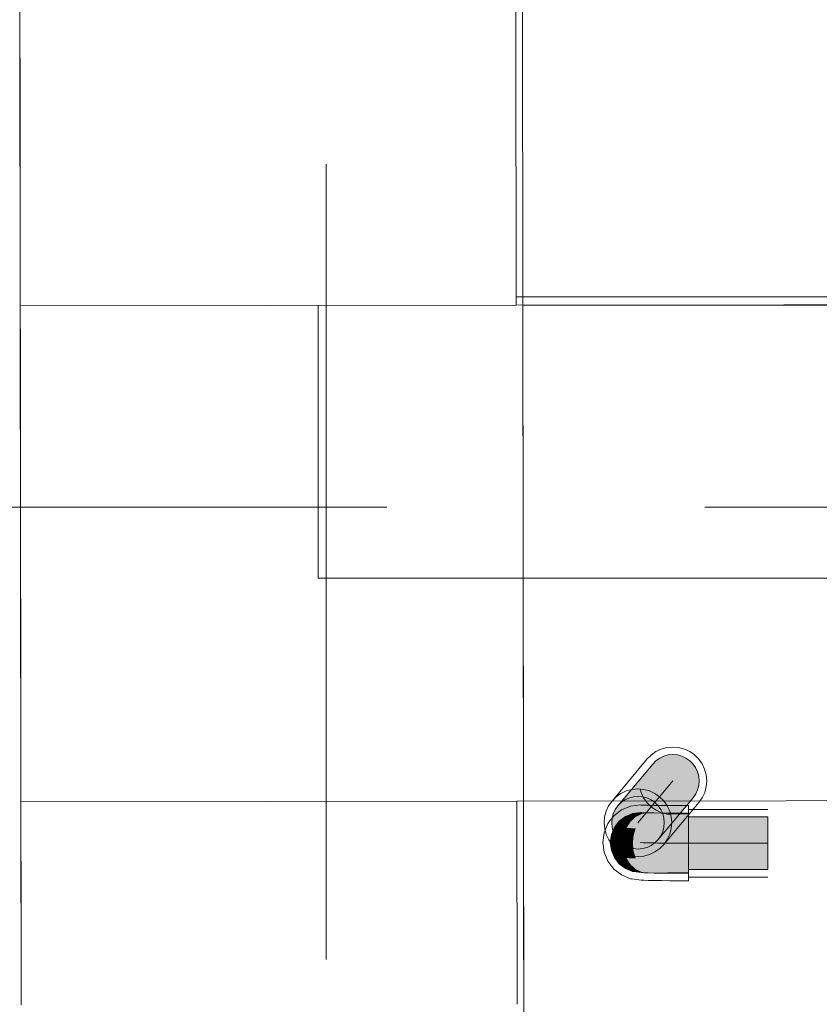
# Model space of a CAD drawing. Header units: millimetres. Extents: x -70269 to 35056, y -51814 to 48966.
# Tile 207 of 220: x -32244 to -31712, y 32450 to 33105. Entities that reach past the tile are written whole.
import ezdxf

# ---------------------------------------------------------------- set-up
doc = ezdxf.new("R2010")
doc.units = ezdxf.units.MM
doc.set_wipeout_variables(frame=1)
for name, pattern in [('Przerywana', [48, 24, -24]), ('Przerywana podwójnie', [109.361107, 52.916665, -21.166666, 14.111111, -21.166666]), ('Wipeout_Contour', [1000, 0, -1000])]:
    doc.linetypes.add(name, pattern=pattern)
for name, color, linetype, lineweight, true_color in [('103-Z Zakres opracowania_Nr_pióra__95', 7, 'Continuous', 140, 0x7c7c7c), ('153-Z Wodociągi_Nr_pióra__108', 7, 'Continuous', 20, 0x42bda7), ('153-Z Wodociągi_Nr_pióra__95', 7, 'Continuous', 20, 0x7c7c7c), ('410-K Osie główne_Nr_pióra__95', 7, 'Continuous', 20, 0x7c7c7c), ('420-K Ściany_Nr_pióra__95', 7, 'Continuous', 20, 0x7c7c7c), ('460 - Stropy_Nr_pióra__95', 7, 'Continuous', 13, 0x7c7c7c), ('Nowe_460 - Stropy_Nr_pióra__95', 7, 'Continuous', 13, 0x7c7c7c)]:
    doc.layers.add(name, color=color, linetype=linetype, lineweight=lineweight, true_color=true_color)
doc.layers.add('201-A Ppoż_Nr_pióra__31', color=1, linetype='Continuous', lineweight=30)
doc.layers.add('XREF', color=8, linetype='Continuous', lineweight=9)
doc.layers.add('420-K Ściany', color=7, linetype='Continuous')
doc.linetypes.add('PPOZ REI 60', pattern='A,0,[1,A.01 RZUT PARTERU1.Shx,S=1.984127,R=0,X=0,Y=0],-400,0', length=400)

# ---------------------------------------------------------------- blocks, each defined once
blk = doc.blocks.new('parter 2025.10.15')
at = {"layer": '153-Z Wodociągi_Nr_pióra__108', "linetype": 'Continuous', "lineweight": 5}
for points in [[(661.453, 2713.941), (661.668, 2714.158), (663.991, 2716.942), (663.776, 2716.725)], [(661.453, 2713.941), (661.668, 2714.158), (663.991, 2716.942), (663.776, 2716.725)], [(661.668, 2714.158), (661.917, 2714.333), (664.24, 2717.117), (663.991, 2716.942)], [(661.668, 2714.158), (661.917, 2714.333), (664.24, 2717.117), (663.991, 2716.942)], [(661.917, 2714.333), (662.193, 2714.463), (664.516, 2717.247), (664.24, 2717.117)], [(661.917, 2714.333), (662.193, 2714.463), (664.516, 2717.247), (664.24, 2717.117)], [(662.193, 2714.463), (662.488, 2714.543), (664.81, 2717.327), (664.516, 2717.247)], [(662.193, 2714.463), (662.488, 2714.543), (664.81, 2717.327), (664.516, 2717.247)], [(662.488, 2714.543), (662.792, 2714.57), (665.114, 2717.354), (664.81, 2717.327)], [(662.488, 2714.543), (662.792, 2714.57), (665.114, 2717.354), (664.81, 2717.327)], [(662.792, 2714.57), (663.096, 2714.544), (665.418, 2717.328), (665.114, 2717.354)], [(662.792, 2714.57), (663.096, 2714.544), (665.418, 2717.328), (665.114, 2717.354)], [(663.096, 2714.544), (663.39, 2714.466), (665.713, 2717.25), (665.418, 2717.328)], [(663.096, 2714.544), (663.39, 2714.466), (665.713, 2717.25), (665.418, 2717.328)], [(663.39, 2714.466), (663.667, 2714.338), (665.99, 2717.122), (665.713, 2717.25)], [(663.39, 2714.466), (663.667, 2714.338), (665.99, 2717.122), (665.713, 2717.25)], [(663.667, 2714.338), (663.918, 2714.164), (666.24, 2716.948), (665.99, 2717.122)], [(663.667, 2714.338), (663.918, 2714.164), (666.24, 2716.948), (665.99, 2717.122)], [(663.918, 2714.164), (664.134, 2713.949), (666.456, 2716.733), (666.24, 2716.948)], [(663.918, 2714.164), (664.134, 2713.949), (666.456, 2716.733), (666.24, 2716.948)], [(664.134, 2713.949), (664.31, 2713.699), (666.632, 2716.483), (666.456, 2716.733)], [(664.134, 2713.949), (664.31, 2713.699), (666.632, 2716.483), (666.456, 2716.733)], [(664.31, 2713.699), (664.439, 2713.423), (666.762, 2716.207), (666.632, 2716.483)], [(664.31, 2713.699), (664.439, 2713.423), (666.762, 2716.207), (666.632, 2716.483)], [(664.439, 2713.423), (664.519, 2713.129), (666.842, 2715.913), (666.762, 2716.207)], [(664.439, 2713.423), (664.519, 2713.129), (666.842, 2715.913), (666.762, 2716.207)], [(664.519, 2713.129), (664.547, 2712.825), (666.869, 2715.609), (666.842, 2715.913)], [(664.519, 2713.129), (664.547, 2712.825), (666.869, 2715.609), (666.842, 2715.913)], [(664.547, 2712.825), (664.521, 2712.521), (666.843, 2715.305), (666.869, 2715.609)], [(664.547, 2712.825), (664.521, 2712.521), (666.843, 2715.305), (666.869, 2715.609)], [(664.443, 2712.226), (664.315, 2711.95), (666.637, 2714.733), (666.765, 2715.01)], [(664.443, 2712.226), (664.315, 2711.95), (666.637, 2714.733), (666.765, 2715.01)], [(664.521, 2712.521), (664.443, 2712.226), (666.765, 2715.01), (666.843, 2715.305)], [(664.521, 2712.521), (664.443, 2712.226), (666.765, 2715.01), (666.843, 2715.305)], [(662.488, 2714.543), (661.047, 2712.816), (661.074, 2712.512), (662.792, 2714.57)], [(662.488, 2714.543), (661.047, 2712.816), (661.074, 2712.512), (662.792, 2714.57)], [(661.047, 2712.816), (662.488, 2714.543), (662.193, 2714.463), (661.073, 2713.119)], [(661.047, 2712.816), (662.488, 2714.543), (662.193, 2714.463), (661.073, 2713.119)], [(661.073, 2713.119), (662.193, 2714.463), (661.917, 2714.333), (661.151, 2713.414)], [(661.073, 2713.119), (662.193, 2714.463), (661.917, 2714.333), (661.151, 2713.414)], [(662.792, 2714.57), (661.074, 2712.512), (661.154, 2712.217), (663.096, 2714.544)], [(662.792, 2714.57), (661.074, 2712.512), (661.154, 2712.217), (663.096, 2714.544)], [(661.151, 2713.414), (661.917, 2714.333), (661.668, 2714.158), (661.279, 2713.691)], [(661.151, 2713.414), (661.917, 2714.333), (661.668, 2714.158), (661.279, 2713.691)], [(663.096, 2714.544), (661.154, 2712.217), (661.284, 2711.941), (663.39, 2714.466)], [(663.096, 2714.544), (661.154, 2712.217), (661.284, 2711.941), (663.39, 2714.466)], [(663.39, 2714.466), (661.284, 2711.941), (661.46, 2711.692), (663.667, 2714.338)], [(663.39, 2714.466), (661.284, 2711.941), (661.46, 2711.692), (663.667, 2714.338)], [(663.667, 2714.338), (661.46, 2711.692), (661.676, 2711.477), (663.918, 2714.164)], [(663.667, 2714.338), (661.46, 2711.692), (661.676, 2711.477), (663.918, 2714.164)], [(664.315, 2711.95), (664.141, 2711.699), (666.463, 2714.483), (666.637, 2714.733)], [(664.315, 2711.95), (664.141, 2711.699), (666.463, 2714.483), (666.637, 2714.733)], [(661.279, 2713.691), (661.668, 2714.158), (661.453, 2713.941)], [(661.279, 2713.691), (661.668, 2714.158), (661.453, 2713.941)], [(663.918, 2714.164), (661.676, 2711.477), (661.926, 2711.303), (664.134, 2713.949)], [(663.918, 2714.164), (661.676, 2711.477), (661.926, 2711.303), (664.134, 2713.949)], [(664.134, 2713.949), (661.926, 2711.303), (662.203, 2711.174), (664.31, 2713.699)], [(664.134, 2713.949), (661.926, 2711.303), (662.203, 2711.174), (664.31, 2713.699)], [(664.31, 2713.699), (662.203, 2711.174), (662.498, 2711.096), (664.439, 2713.423)], [(664.31, 2713.699), (662.203, 2711.174), (662.498, 2711.096), (664.439, 2713.423)], [(661.543, 2712.923), (661.225, 2712.509), (661.308, 2712.493), (661.621, 2712.908)], [(661.543, 2712.923), (661.225, 2712.509), (661.308, 2712.493), (661.621, 2712.908)], [(661.621, 2712.908), (661.308, 2712.493), (661.581, 2712.478), (661.876, 2712.894)], [(661.621, 2712.908), (661.308, 2712.493), (661.581, 2712.478), (661.876, 2712.894)], [(661.957, 2713.241), (661.543, 2712.923), (661.621, 2712.908), (662.028, 2713.227)], [(661.957, 2713.241), (661.543, 2712.923), (661.621, 2712.908), (662.028, 2713.227)], [(662.033, 2712.464), (662.299, 2712.881), (661.876, 2712.894), (661.581, 2712.478)], [(662.033, 2712.464), (662.299, 2712.881), (661.876, 2712.894), (661.581, 2712.478)], [(661.621, 2712.908), (661.876, 2712.894), (662.26, 2713.215), (662.028, 2713.227)], [(661.621, 2712.908), (661.876, 2712.894), (662.26, 2713.215), (662.028, 2713.227)], [(662.26, 2713.215), (661.876, 2712.894), (662.299, 2712.881), (662.645, 2713.203)], [(662.26, 2713.215), (661.876, 2712.894), (662.299, 2712.881), (662.645, 2713.203)], [(661.957, 2713.241), (662.028, 2713.227), (662.502, 2713.429), (662.439, 2713.44)], [(661.957, 2713.241), (662.028, 2713.227), (662.502, 2713.429), (662.439, 2713.44)], [(662.502, 2713.429), (662.028, 2713.227), (662.26, 2713.215), (662.708, 2713.417)], [(662.502, 2713.429), (662.028, 2713.227), (662.26, 2713.215), (662.708, 2713.417)], [(662.033, 2712.464), (662.646, 2712.452), (662.872, 2712.87), (662.299, 2712.881)], [(662.033, 2712.464), (662.646, 2712.452), (662.872, 2712.87), (662.299, 2712.881)], [(662.26, 2713.215), (662.645, 2713.203), (663.048, 2713.407), (662.708, 2713.417)], [(662.26, 2713.215), (662.645, 2713.203), (663.048, 2713.407), (662.708, 2713.417)], [(662.299, 2712.881), (662.872, 2712.87), (663.167, 2713.193), (662.645, 2713.203)], [(662.299, 2712.881), (662.872, 2712.87), (663.167, 2713.193), (662.645, 2713.203)], [(662.502, 2713.429), (663.011, 2713.498), (662.957, 2713.508), (662.439, 2713.44)], [(662.502, 2713.429), (663.011, 2713.498), (662.957, 2713.508), (662.439, 2713.44)], [(664.439, 2713.423), (662.498, 2711.096), (662.802, 2711.071), (664.519, 2713.129)], [(664.439, 2713.423), (662.498, 2711.096), (662.802, 2711.071), (664.519, 2713.129)], [(663.011, 2713.498), (662.502, 2713.429), (662.708, 2713.417), (663.188, 2713.488)], [(663.011, 2713.498), (662.502, 2713.429), (662.708, 2713.417), (663.188, 2713.488)], [(663.167, 2713.193), (663.51, 2713.398), (663.048, 2713.407), (662.645, 2713.203)], [(663.167, 2713.193), (663.51, 2713.398), (663.048, 2713.407), (662.645, 2713.203)], [(662.646, 2712.452), (663.396, 2712.442), (663.574, 2712.861), (662.872, 2712.87)], [(662.646, 2712.452), (663.396, 2712.442), (663.574, 2712.861), (662.872, 2712.87)], [(662.708, 2713.417), (663.048, 2713.407), (663.481, 2713.48), (663.188, 2713.488)], [(662.708, 2713.417), (663.048, 2713.407), (663.481, 2713.48), (663.188, 2713.488)], [(664.519, 2713.129), (662.802, 2711.071), (663.106, 2711.098), (664.547, 2712.825)], [(664.519, 2713.129), (662.802, 2711.071), (663.106, 2711.098), (664.547, 2712.825)], [(662.872, 2712.87), (663.574, 2712.861), (663.806, 2713.184), (663.167, 2713.193)], [(662.872, 2712.87), (663.574, 2712.861), (663.806, 2713.184), (663.167, 2713.193)], [(662.957, 2713.508), (663.011, 2713.498), (663.049, 2713.496)], [(662.957, 2713.508), (663.011, 2713.498), (663.049, 2713.496)], [(663.048, 2713.407), (663.51, 2713.398), (663.879, 2713.472), (663.481, 2713.48)], [(663.048, 2713.407), (663.51, 2713.398), (663.879, 2713.472), (663.481, 2713.48)], [(663.51, 2713.398), (663.167, 2713.193), (663.806, 2713.184), (664.076, 2713.39)], [(663.51, 2713.398), (663.167, 2713.193), (663.806, 2713.184), (664.076, 2713.39)], [(663.51, 2713.398), (664.076, 2713.39), (664.365, 2713.465), (663.879, 2713.472)], [(663.51, 2713.398), (664.076, 2713.39), (664.365, 2713.465), (663.879, 2713.472)], [(663.574, 2712.861), (664.377, 2712.854), (664.536, 2713.178), (663.806, 2713.184)], [(663.574, 2712.861), (664.377, 2712.854), (664.536, 2713.178), (663.806, 2713.184)], [(664.076, 2713.39), (663.806, 2713.184), (664.536, 2713.178), (664.722, 2713.385)], [(664.076, 2713.39), (663.806, 2713.184), (664.536, 2713.178), (664.722, 2713.385)], [(664.076, 2713.39), (664.722, 2713.385), (664.922, 2713.46), (664.365, 2713.465)], [(664.076, 2713.39), (664.722, 2713.385), (664.922, 2713.46), (664.365, 2713.465)], [(664.377, 2712.854), (665.249, 2712.85), (665.33, 2713.174), (664.536, 2713.178)], [(664.377, 2712.854), (665.249, 2712.85), (665.33, 2713.174), (664.536, 2713.178)], [(664.722, 2713.385), (664.536, 2713.178), (665.33, 2713.174), (665.425, 2713.381)], [(664.722, 2713.385), (664.536, 2713.178), (665.33, 2713.174), (665.425, 2713.381)], [(664.922, 2713.46), (664.722, 2713.385), (665.425, 2713.381), (665.527, 2713.457)], [(664.922, 2713.46), (664.722, 2713.385), (665.425, 2713.381), (665.527, 2713.457)], [(665.249, 2712.85), (666.157, 2712.848), (666.157, 2713.173), (665.33, 2713.174)], [(665.249, 2712.85), (666.157, 2712.848), (666.157, 2713.173), (665.33, 2713.174)], [(666.157, 2713.173), (666.157, 2713.38), (665.425, 2713.381), (665.33, 2713.174)], [(666.157, 2713.173), (666.157, 2713.38), (665.425, 2713.381), (665.33, 2713.174)], [(665.527, 2713.457), (665.425, 2713.381), (666.157, 2713.38), (666.157, 2713.456)], [(665.527, 2713.457), (665.425, 2713.381), (666.157, 2713.38), (666.157, 2713.456)], [(671.438, 2709.707), (671.438, 2713.207), (666.157, 2713.207), (666.157, 2709.707)], [(671.438, 2709.707), (671.438, 2713.207), (666.157, 2713.207), (666.157, 2709.707)], [(661.025, 2712.027), (661.112, 2712.01), (661.308, 2712.493), (661.225, 2712.509)], [(661.025, 2712.027), (661.112, 2712.01), (661.308, 2712.493), (661.225, 2712.509)], [(661.308, 2712.493), (661.112, 2712.01), (661.396, 2711.995), (661.581, 2712.478)], [(661.308, 2712.493), (661.112, 2712.01), (661.396, 2711.995), (661.581, 2712.478)], [(661.866, 2711.98), (662.033, 2712.464), (661.581, 2712.478), (661.396, 2711.995)], [(661.866, 2711.98), (662.033, 2712.464), (661.581, 2712.478), (661.396, 2711.995)], [(662.033, 2712.464), (661.866, 2711.98), (662.504, 2711.968), (662.646, 2712.452)], [(662.033, 2712.464), (661.866, 2711.98), (662.504, 2711.968), (662.646, 2712.452)], [(663.284, 2711.957), (663.396, 2712.442), (662.646, 2712.452), (662.504, 2711.968)], [(663.284, 2711.957), (663.396, 2712.442), (662.646, 2712.452), (662.504, 2711.968)], [(664.547, 2712.825), (663.106, 2711.098), (663.4, 2711.178), (664.521, 2712.521)], [(664.547, 2712.825), (663.106, 2711.098), (663.4, 2711.178), (664.521, 2712.521)], [(663.396, 2712.442), (663.284, 2711.957), (664.177, 2711.95), (664.254, 2712.435)], [(663.396, 2712.442), (663.284, 2711.957), (664.177, 2711.95), (664.254, 2712.435)], [(663.574, 2712.861), (663.396, 2712.442), (664.254, 2712.435), (664.377, 2712.854)], [(663.574, 2712.861), (663.396, 2712.442), (664.254, 2712.435), (664.377, 2712.854)], [(664.521, 2712.521), (663.4, 2711.178), (663.676, 2711.307), (664.443, 2712.226)], [(664.521, 2712.521), (663.4, 2711.178), (663.676, 2711.307), (664.443, 2712.226)], [(664.443, 2712.226), (663.676, 2711.307), (663.925, 2711.483), (664.315, 2711.95)], [(664.443, 2712.226), (663.676, 2711.307), (663.925, 2711.483), (664.315, 2711.95)], [(664.177, 2711.95), (665.147, 2711.945), (665.186, 2712.43), (664.254, 2712.435)], [(664.177, 2711.95), (665.147, 2711.945), (665.186, 2712.43), (664.254, 2712.435)], [(664.377, 2712.854), (664.254, 2712.435), (665.186, 2712.43), (665.249, 2712.85)], [(664.377, 2712.854), (664.254, 2712.435), (665.186, 2712.43), (665.249, 2712.85)], [(665.186, 2712.43), (665.147, 2711.945), (666.157, 2711.943), (666.157, 2712.429)], [(665.186, 2712.43), (665.147, 2711.945), (666.157, 2711.943), (666.157, 2712.429)], [(665.186, 2712.43), (666.157, 2712.429), (666.157, 2712.848), (665.249, 2712.85)], [(665.186, 2712.43), (666.157, 2712.429), (666.157, 2712.848), (665.249, 2712.85)], [(661.025, 2712.027), (660.957, 2711.509), (661.045, 2711.493), (661.112, 2712.01)], [(661.025, 2712.027), (660.957, 2711.509), (661.045, 2711.493), (661.112, 2712.01)], [(661.045, 2711.493), (661.333, 2711.477), (661.396, 2711.995), (661.112, 2712.01)], [(661.045, 2711.493), (661.333, 2711.477), (661.396, 2711.995), (661.112, 2712.01)], [(661.809, 2711.462), (661.866, 2711.98), (661.396, 2711.995), (661.333, 2711.477)], [(661.809, 2711.462), (661.866, 2711.98), (661.396, 2711.995), (661.333, 2711.477)], [(661.809, 2711.462), (662.455, 2711.449), (662.504, 2711.968), (661.866, 2711.98)], [(661.809, 2711.462), (662.455, 2711.449), (662.504, 2711.968), (661.866, 2711.98)], [(663.246, 2711.439), (663.284, 2711.957), (662.504, 2711.968), (662.455, 2711.449)], [(663.246, 2711.439), (663.284, 2711.957), (662.504, 2711.968), (662.455, 2711.449)], [(663.246, 2711.439), (664.151, 2711.431), (664.177, 2711.95), (663.284, 2711.957)], [(663.246, 2711.439), (664.151, 2711.431), (664.177, 2711.95), (663.284, 2711.957)], [(664.315, 2711.95), (663.925, 2711.483), (664.141, 2711.699)], [(664.315, 2711.95), (663.925, 2711.483), (664.141, 2711.699)], [(664.177, 2711.95), (664.151, 2711.431), (665.134, 2711.426), (665.147, 2711.945)], [(664.177, 2711.95), (664.151, 2711.431), (665.134, 2711.426), (665.147, 2711.945)], [(665.147, 2711.945), (665.134, 2711.426), (666.157, 2711.425), (666.157, 2711.943)], [(665.147, 2711.945), (665.134, 2711.426), (666.157, 2711.425), (666.157, 2711.943)], [(660.957, 2711.509), (661.025, 2710.991), (661.112, 2710.975), (661.045, 2711.493)], [(660.957, 2711.509), (661.025, 2710.991), (661.112, 2710.975), (661.045, 2711.493)], [(661.025, 2710.991), (661.225, 2710.509), (661.308, 2710.493), (661.112, 2710.975)], [(661.025, 2710.991), (661.225, 2710.509), (661.308, 2710.493), (661.112, 2710.975)], [(661.045, 2711.493), (661.112, 2710.975), (661.396, 2710.96), (661.333, 2711.477)], [(661.045, 2711.493), (661.112, 2710.975), (661.396, 2710.96), (661.333, 2711.477)], [(661.112, 2710.975), (661.308, 2710.493), (661.581, 2710.479), (661.396, 2710.96)], [(661.112, 2710.975), (661.308, 2710.493), (661.581, 2710.479), (661.396, 2710.96)], [(661.866, 2710.945), (661.809, 2711.462), (661.333, 2711.477), (661.396, 2710.96)], [(661.866, 2710.945), (661.809, 2711.462), (661.333, 2711.477), (661.396, 2710.96)], [(662.033, 2710.465), (661.866, 2710.945), (661.396, 2710.96), (661.581, 2710.479)], [(662.033, 2710.465), (661.866, 2710.945), (661.396, 2710.96), (661.581, 2710.479)], [(662.455, 2711.449), (661.809, 2711.462), (661.866, 2710.945), (662.504, 2710.933)], [(662.455, 2711.449), (661.809, 2711.462), (661.866, 2710.945), (662.504, 2710.933)], [(662.504, 2710.933), (661.866, 2710.945), (662.033, 2710.465), (662.646, 2710.453)], [(662.504, 2710.933), (661.866, 2710.945), (662.033, 2710.465), (662.646, 2710.453)], [(663.284, 2710.922), (663.246, 2711.439), (662.455, 2711.449), (662.504, 2710.933)], [(663.284, 2710.922), (663.246, 2711.439), (662.455, 2711.449), (662.504, 2710.933)], [(663.396, 2710.443), (663.284, 2710.922), (662.504, 2710.933), (662.646, 2710.453)], [(663.396, 2710.443), (663.284, 2710.922), (662.504, 2710.933), (662.646, 2710.453)], [(664.151, 2711.431), (663.246, 2711.439), (663.284, 2710.922), (664.177, 2710.915)], [(664.151, 2711.431), (663.246, 2711.439), (663.284, 2710.922), (664.177, 2710.915)], [(664.177, 2710.915), (663.284, 2710.922), (663.396, 2710.443), (664.254, 2710.435)], [(664.177, 2710.915), (663.284, 2710.922), (663.396, 2710.443), (664.254, 2710.435)], [(664.151, 2711.431), (664.177, 2710.915), (665.147, 2710.91), (665.134, 2711.426)], [(664.151, 2711.431), (664.177, 2710.915), (665.147, 2710.91), (665.134, 2711.426)], [(665.147, 2710.91), (664.177, 2710.915), (664.254, 2710.435), (665.186, 2710.431)], [(665.147, 2710.91), (664.177, 2710.915), (664.254, 2710.435), (665.186, 2710.431)], [(665.134, 2711.426), (665.147, 2710.91), (666.157, 2710.908), (666.157, 2711.425)], [(665.134, 2711.426), (665.147, 2710.91), (666.157, 2710.908), (666.157, 2711.425)], [(666.157, 2710.908), (665.147, 2710.91), (665.186, 2710.431), (666.157, 2710.429)], [(666.157, 2710.908), (665.147, 2710.91), (665.186, 2710.431), (666.157, 2710.429)], [(661.308, 2710.493), (661.225, 2710.509), (661.543, 2710.095), (661.621, 2710.08)], [(661.308, 2710.493), (661.225, 2710.509), (661.543, 2710.095), (661.621, 2710.08)], [(661.308, 2710.493), (661.621, 2710.08), (661.876, 2710.066), (661.581, 2710.479)], [(661.308, 2710.493), (661.621, 2710.08), (661.876, 2710.066), (661.581, 2710.479)], [(662.299, 2710.053), (662.033, 2710.465), (661.581, 2710.479), (661.876, 2710.066)], [(662.299, 2710.053), (662.033, 2710.465), (661.581, 2710.479), (661.876, 2710.066)], [(662.033, 2710.465), (662.299, 2710.053), (662.872, 2710.042), (662.646, 2710.453)], [(662.033, 2710.465), (662.299, 2710.053), (662.872, 2710.042), (662.646, 2710.453)], [(662.646, 2710.453), (662.872, 2710.042), (663.574, 2710.033), (663.396, 2710.443)], [(662.646, 2710.453), (662.872, 2710.042), (663.574, 2710.033), (663.396, 2710.443)], [(663.396, 2710.443), (663.574, 2710.033), (664.377, 2710.026), (664.254, 2710.435)], [(663.396, 2710.443), (663.574, 2710.033), (664.377, 2710.026), (664.254, 2710.435)], [(664.254, 2710.435), (664.377, 2710.026), (665.249, 2710.021), (665.186, 2710.431)], [(664.254, 2710.435), (664.377, 2710.026), (665.249, 2710.021), (665.186, 2710.431)], [(666.157, 2710.429), (665.186, 2710.431), (665.249, 2710.021), (666.157, 2710.02)], [(666.157, 2710.429), (665.186, 2710.431), (665.249, 2710.021), (666.157, 2710.02)], [(661.543, 2710.095), (661.957, 2709.777), (662.028, 2709.764), (661.621, 2710.08)], [(661.543, 2710.095), (661.957, 2709.777), (662.028, 2709.764), (661.621, 2710.08)], [(661.876, 2710.066), (661.621, 2710.08), (662.028, 2709.764), (662.26, 2709.751)], [(661.876, 2710.066), (661.621, 2710.08), (662.028, 2709.764), (662.26, 2709.751)], [(661.876, 2710.066), (662.26, 2709.751), (662.645, 2709.739), (662.299, 2710.053)], [(661.876, 2710.066), (662.26, 2709.751), (662.645, 2709.739), (662.299, 2710.053)], [(661.957, 2709.777), (662.439, 2709.577), (662.502, 2709.565), (662.028, 2709.764)], [(661.957, 2709.777), (662.439, 2709.577), (662.502, 2709.565), (662.028, 2709.764)], [(662.028, 2709.764), (662.502, 2709.565), (662.708, 2709.554), (662.26, 2709.751)], [(662.028, 2709.764), (662.502, 2709.565), (662.708, 2709.554), (662.26, 2709.751)], [(662.645, 2709.739), (662.26, 2709.751), (662.708, 2709.554), (663.048, 2709.544)], [(662.645, 2709.739), (662.26, 2709.751), (662.708, 2709.554), (663.048, 2709.544)], [(662.872, 2710.042), (662.299, 2710.053), (662.645, 2709.739), (663.167, 2709.729)], [(662.872, 2710.042), (662.299, 2710.053), (662.645, 2709.739), (663.167, 2709.729)], [(663.51, 2709.534), (663.167, 2709.729), (662.645, 2709.739), (663.048, 2709.544)], [(663.51, 2709.534), (663.167, 2709.729), (662.645, 2709.739), (663.048, 2709.544)], [(663.574, 2710.033), (662.872, 2710.042), (663.167, 2709.729), (663.806, 2709.72)], [(663.574, 2710.033), (662.872, 2710.042), (663.167, 2709.729), (663.806, 2709.72)], [(663.806, 2709.72), (663.167, 2709.729), (663.51, 2709.534), (664.076, 2709.527)], [(663.806, 2709.72), (663.167, 2709.729), (663.51, 2709.534), (664.076, 2709.527)], [(664.377, 2710.026), (663.574, 2710.033), (663.806, 2709.72), (664.536, 2709.714)], [(664.377, 2710.026), (663.574, 2710.033), (663.806, 2709.72), (664.536, 2709.714)], [(663.806, 2709.72), (664.076, 2709.527), (664.722, 2709.521), (664.536, 2709.714)], [(663.806, 2709.72), (664.076, 2709.527), (664.722, 2709.521), (664.536, 2709.714)], [(665.249, 2710.021), (664.377, 2710.026), (664.536, 2709.714), (665.33, 2709.71)], [(665.249, 2710.021), (664.377, 2710.026), (664.536, 2709.714), (665.33, 2709.71)], [(665.33, 2709.71), (664.536, 2709.714), (664.722, 2709.521), (665.425, 2709.518)], [(665.33, 2709.71), (664.536, 2709.714), (664.722, 2709.521), (665.425, 2709.518)], [(666.157, 2710.02), (665.249, 2710.021), (665.33, 2709.71), (666.157, 2709.709)], [(666.157, 2710.02), (665.249, 2710.021), (665.33, 2709.71), (666.157, 2709.709)], [(666.157, 2709.517), (666.157, 2709.709), (665.33, 2709.71), (665.425, 2709.518)], [(666.157, 2709.517), (666.157, 2709.709), (665.33, 2709.71), (665.425, 2709.518)], [(662.708, 2709.554), (662.502, 2709.565), (663.011, 2709.499), (663.188, 2709.489)], [(662.708, 2709.554), (662.502, 2709.565), (663.011, 2709.499), (663.188, 2709.489)], [(663.048, 2709.544), (662.708, 2709.554), (663.188, 2709.489), (663.481, 2709.48)], [(663.048, 2709.544), (662.708, 2709.554), (663.188, 2709.489), (663.481, 2709.48)], [(663.048, 2709.544), (663.481, 2709.48), (663.879, 2709.472), (663.51, 2709.534)], [(663.048, 2709.544), (663.481, 2709.48), (663.879, 2709.472), (663.51, 2709.534)], [(664.076, 2709.527), (663.51, 2709.534), (663.879, 2709.472), (664.365, 2709.466)], [(664.076, 2709.527), (663.51, 2709.534), (663.879, 2709.472), (664.365, 2709.466)], [(664.076, 2709.527), (664.365, 2709.466), (664.922, 2709.461), (664.722, 2709.521)], [(664.076, 2709.527), (664.365, 2709.466), (664.922, 2709.461), (664.722, 2709.521)], [(665.425, 2709.518), (664.722, 2709.521), (664.922, 2709.461), (665.527, 2709.458)], [(665.425, 2709.518), (664.722, 2709.521), (664.922, 2709.461), (665.527, 2709.458)], [(666.157, 2709.517), (665.425, 2709.518), (665.527, 2709.458), (666.157, 2709.457)], [(666.157, 2709.517), (665.425, 2709.518), (665.527, 2709.458), (666.157, 2709.457)]]:
    blk.add_hatch(color=8, dxfattribs=at).paths.add_polyline_path(points)
at = {"layer": '103-Z Zakres opracowania_Nr_pióra__95', "color": 8, "linetype": 'Przerywana', "lineweight": 5}
blk.add_lwpolyline([(-45.532, 3079.651), (654.372, 3079.651), (654.372, 2747.807), (1099.745, 2747.807), (1099.745, 2276.766), (655.294, 2276.766), (655.294, -103.948), (-45.532, -103.948)], close=True, dxfattribs=at)
at = {"layer": '153-Z Wodociągi_Nr_pióra__95', "color": 8, "linetype": 'Continuous', "lineweight": 5}
for p, q in [((663.668, 2717.324), (663.989, 2717.549)), ((663.668, 2717.324), (663.989, 2717.549)), ((663.989, 2717.549), (664.344, 2717.716)), ((663.989, 2717.549), (664.344, 2717.716)), ((664.344, 2717.716), (664.722, 2717.819)), ((664.344, 2717.716), (664.722, 2717.819)), ((664.722, 2717.819), (665.113, 2717.854)), ((664.722, 2717.819), (665.113, 2717.854)), ((665.113, 2717.854), (665.503, 2717.821)), ((665.113, 2717.854), (665.503, 2717.821)), ((665.503, 2717.821), (665.883, 2717.72)), ((665.503, 2717.821), (665.883, 2717.72)), ((665.883, 2717.72), (666.239, 2717.556)), ((665.883, 2717.72), (666.239, 2717.556)), ((666.239, 2717.556), (666.56, 2717.332)), ((666.239, 2717.556), (666.56, 2717.332)), ((661.069, 2714.262), (663.392, 2717.046)), ((661.069, 2714.262), (663.392, 2717.046)), ((663.392, 2717.046), (663.668, 2717.324)), ((663.392, 2717.046), (663.668, 2717.324)), ((663.776, 2716.725), (663.991, 2716.942)), ((663.776, 2716.725), (663.991, 2716.942)), ((663.991, 2716.942), (664.24, 2717.117)), ((663.991, 2716.942), (664.24, 2717.117)), ((664.24, 2717.117), (664.516, 2717.247)), ((664.24, 2717.117), (664.516, 2717.247)), ((664.516, 2717.247), (664.81, 2717.327)), ((664.516, 2717.247), (664.81, 2717.327)), ((664.81, 2717.327), (665.114, 2717.354)), ((664.81, 2717.327), (665.114, 2717.354)), ((665.114, 2717.354), (665.418, 2717.328)), ((665.114, 2717.354), (665.418, 2717.328)), ((665.418, 2717.328), (665.713, 2717.25)), ((665.418, 2717.328), (665.713, 2717.25)), ((665.713, 2717.25), (665.99, 2717.122)), ((665.713, 2717.25), (665.99, 2717.122)), ((665.99, 2717.122), (666.24, 2716.948)), ((665.99, 2717.122), (666.24, 2716.948)), ((666.24, 2716.948), (666.456, 2716.733)), ((666.24, 2716.948), (666.456, 2716.733)), ((666.56, 2717.332), (666.839, 2717.055)), ((666.56, 2717.332), (666.839, 2717.055)), ((666.839, 2717.055), (667.064, 2716.734)), ((666.839, 2717.055), (667.064, 2716.734)), ((661.453, 2713.941), (663.776, 2716.725)), ((661.453, 2713.941), (663.776, 2716.725)), ((666.456, 2716.733), (666.632, 2716.483)), ((666.456, 2716.733), (666.632, 2716.483)), ((666.632, 2716.483), (666.762, 2716.207)), ((666.632, 2716.483), (666.762, 2716.207)), ((666.762, 2716.207), (666.842, 2715.913)), ((666.762, 2716.207), (666.842, 2715.913)), ((667.064, 2716.734), (667.231, 2716.379)), ((667.064, 2716.734), (667.231, 2716.379)), ((667.231, 2716.379), (667.334, 2716.001)), ((667.231, 2716.379), (667.334, 2716.001)), ((662.797, 2712.82), (665.119, 2715.604)), ((662.797, 2712.82), (665.119, 2715.604)), ((666.842, 2715.913), (666.869, 2715.609)), ((666.842, 2715.913), (666.869, 2715.609)), ((666.869, 2715.609), (666.843, 2715.305)), ((666.869, 2715.609), (666.843, 2715.305)), ((667.334, 2716.001), (667.369, 2715.61)), ((667.334, 2716.001), (667.369, 2715.61)), ((667.369, 2715.61), (667.336, 2715.22)), ((667.369, 2715.61), (667.336, 2715.22)), ((661.666, 2714.766), (662.021, 2714.932)), ((661.666, 2714.766), (662.021, 2714.932)), ((662.021, 2714.932), (662.4, 2715.035)), ((662.021, 2714.932), (662.4, 2715.035)), ((662.4, 2715.035), (662.79, 2715.07)), ((662.4, 2715.035), (662.79, 2715.07)), ((662.79, 2715.07), (663.181, 2715.037)), ((662.79, 2715.07), (663.181, 2715.037)), ((663.008, 2714.829), (662.946, 2715.057)), ((663.008, 2714.829), (662.946, 2715.057)), ((663.181, 2715.037), (663.56, 2714.936)), ((663.181, 2715.037), (663.56, 2714.936)), ((663.56, 2714.936), (663.916, 2714.772)), ((663.56, 2714.936), (663.916, 2714.772)), ((666.765, 2715.01), (666.637, 2714.733)), ((666.765, 2715.01), (666.637, 2714.733)), ((666.843, 2715.305), (666.765, 2715.01)), ((666.843, 2715.305), (666.765, 2715.01)), ((667.236, 2714.841), (667.071, 2714.485)), ((667.236, 2714.841), (667.071, 2714.485)), ((667.336, 2715.22), (667.236, 2714.841)), ((667.336, 2715.22), (667.236, 2714.841)), ((660.845, 2713.94), (661.069, 2714.262)), ((660.845, 2713.94), (661.069, 2714.262)), ((661.069, 2714.262), (661.346, 2714.54)), ((661.069, 2714.262), (661.346, 2714.54)), ((661.346, 2714.54), (661.666, 2714.766)), ((661.346, 2714.54), (661.666, 2714.766)), ((661.668, 2714.158), (661.917, 2714.333)), ((661.668, 2714.158), (661.917, 2714.333)), ((661.917, 2714.333), (662.193, 2714.463)), ((661.917, 2714.333), (662.193, 2714.463)), ((662.193, 2714.463), (662.488, 2714.543)), ((662.193, 2714.463), (662.488, 2714.543)), ((662.488, 2714.543), (662.792, 2714.57)), ((662.488, 2714.543), (662.792, 2714.57)), ((662.792, 2714.57), (663.096, 2714.544)), ((662.792, 2714.57), (663.096, 2714.544)), ((663.174, 2714.474), (663.008, 2714.829)), ((663.174, 2714.474), (663.008, 2714.829)), ((663.096, 2714.544), (663.39, 2714.466)), ((663.096, 2714.544), (663.39, 2714.466)), ((663.4, 2714.153), (663.174, 2714.474)), ((663.4, 2714.153), (663.174, 2714.474)), ((663.39, 2714.466), (663.667, 2714.338)), ((663.39, 2714.466), (663.667, 2714.338)), ((663.667, 2714.338), (663.918, 2714.164)), ((663.667, 2714.338), (663.918, 2714.164)), ((663.916, 2714.772), (664.238, 2714.548)), ((663.916, 2714.772), (664.238, 2714.548)), ((664.141, 2711.699), (666.463, 2714.483)), ((664.141, 2711.699), (666.463, 2714.483)), ((664.238, 2714.548), (664.516, 2714.271)), ((664.238, 2714.548), (664.516, 2714.271)), ((664.516, 2714.271), (664.742, 2713.95)), ((664.516, 2714.271), (664.742, 2713.95)), ((666.637, 2714.733), (666.463, 2714.483)), ((666.637, 2714.733), (666.463, 2714.483)), ((667.071, 2714.485), (666.847, 2714.163)), ((667.071, 2714.485), (666.847, 2714.163)), ((660.58, 2713.205), (660.68, 2713.584)), ((660.58, 2713.205), (660.68, 2713.584)), ((660.68, 2713.584), (660.845, 2713.94)), ((660.68, 2713.584), (660.845, 2713.94)), ((661.151, 2713.414), (661.279, 2713.691)), ((661.151, 2713.414), (661.279, 2713.691)), ((661.189, 2713.276), (661.707, 2713.674)), ((661.189, 2713.276), (661.707, 2713.674)), ((661.279, 2713.691), (661.453, 2713.941)), ((661.279, 2713.691), (661.453, 2713.941)), ((661.453, 2713.941), (661.668, 2714.158)), ((661.453, 2713.941), (661.668, 2714.158)), ((661.707, 2713.674), (662.31, 2713.923)), ((661.707, 2713.674), (662.31, 2713.923)), ((662.31, 2713.923), (662.957, 2714.008)), ((662.31, 2713.923), (662.957, 2714.008)), ((662.957, 2714.008), (663.049, 2713.996)), ((662.957, 2714.008), (663.049, 2713.996)), ((663.188, 2713.988), (663.011, 2713.998)), ((663.188, 2713.988), (663.011, 2713.998)), ((663.481, 2713.979), (663.188, 2713.988)), ((663.481, 2713.979), (663.188, 2713.988)), ((663.678, 2713.877), (663.4, 2714.153)), ((663.678, 2713.877), (663.4, 2714.153)), ((663.879, 2713.972), (663.481, 2713.979)), ((663.879, 2713.972), (663.481, 2713.979)), ((664, 2713.653), (663.678, 2713.877)), ((664, 2713.653), (663.678, 2713.877)), ((664.365, 2713.965), (663.879, 2713.972)), ((664.365, 2713.965), (663.879, 2713.972)), ((663.918, 2714.164), (664.134, 2713.949)), ((663.918, 2714.164), (664.134, 2713.949)), ((664.356, 2713.488), (664, 2713.653)), ((664.356, 2713.488), (664, 2713.653)), ((664.134, 2713.949), (664.31, 2713.699)), ((664.134, 2713.949), (664.31, 2713.699)), ((664.31, 2713.699), (664.439, 2713.423)), ((664.31, 2713.699), (664.439, 2713.423)), ((664.922, 2713.96), (664.365, 2713.965)), ((664.922, 2713.96), (664.365, 2713.965)), ((664.524, 2711.379), (666.847, 2714.163)), ((664.524, 2711.379), (666.847, 2714.163)), ((664.742, 2713.95), (664.909, 2713.596)), ((664.742, 2713.95), (664.909, 2713.596)), ((664.909, 2713.596), (665.011, 2713.217)), ((664.909, 2713.596), (665.011, 2713.217)), ((665.527, 2713.957), (664.922, 2713.96)), ((665.527, 2713.957), (664.922, 2713.96)), ((666.157, 2713.956), (665.527, 2713.957)), ((666.157, 2713.956), (665.527, 2713.957)), ((666.157, 2713.861), (666.157, 2713.956)), ((666.157, 2713.861), (666.157, 2713.956)), ((666.157, 2713.601), (666.157, 2713.861)), ((666.157, 2713.601), (666.157, 2713.861)), ((671.438, 2713.707), (666.157, 2713.707)), ((671.438, 2713.707), (666.157, 2713.707)), ((666.157, 2713.196), (666.157, 2713.601)), ((666.157, 2713.196), (666.157, 2713.601)), ((660.547, 2712.814), (660.58, 2713.205)), ((660.547, 2712.814), (660.58, 2713.205)), ((660.792, 2712.759), (661.189, 2713.276)), ((660.792, 2712.759), (661.189, 2713.276)), ((661.047, 2712.816), (661.073, 2713.119)), ((661.047, 2712.816), (661.073, 2713.119)), ((661.073, 2713.119), (661.151, 2713.414)), ((661.073, 2713.119), (661.151, 2713.414)), ((661.225, 2712.509), (661.543, 2712.923)), ((661.225, 2712.509), (661.543, 2712.923)), ((661.543, 2712.923), (661.957, 2713.241)), ((661.543, 2712.923), (661.957, 2713.241)), ((661.957, 2713.241), (662.439, 2713.44)), ((661.957, 2713.241), (662.439, 2713.44)), ((662.439, 2713.44), (662.957, 2713.508)), ((662.439, 2713.44), (662.957, 2713.508)), ((662.957, 2713.508), (663.049, 2713.496)), ((662.957, 2713.508), (663.049, 2713.496)), ((663.188, 2713.488), (663.011, 2713.498)), ((663.188, 2713.488), (663.011, 2713.498)), ((663.481, 2713.48), (663.188, 2713.488)), ((663.481, 2713.48), (663.188, 2713.488)), ((663.879, 2713.472), (663.481, 2713.48)), ((663.879, 2713.472), (663.481, 2713.48)), ((664.365, 2713.465), (663.879, 2713.472)), ((664.365, 2713.465), (663.879, 2713.472)), ((664.735, 2713.388), (664.356, 2713.488)), ((664.735, 2713.388), (664.356, 2713.488)), ((664.922, 2713.46), (664.365, 2713.465)), ((664.922, 2713.46), (664.365, 2713.465)), ((664.439, 2713.423), (664.519, 2713.129)), ((664.439, 2713.423), (664.519, 2713.129)), ((664.519, 2713.129), (664.547, 2712.825)), ((664.519, 2713.129), (664.547, 2712.825)), ((664.97, 2713.368), (664.735, 2713.388)), ((664.97, 2713.368), (664.735, 2713.388)), ((665.527, 2713.457), (664.922, 2713.46)), ((665.527, 2713.457), (664.922, 2713.46)), ((665.011, 2713.217), (665.047, 2712.826)), ((665.011, 2713.217), (665.047, 2712.826)), ((666.157, 2713.456), (665.527, 2713.457)), ((666.157, 2713.456), (665.527, 2713.457)), ((666.157, 2713.38), (666.157, 2713.456)), ((666.157, 2713.38), (666.157, 2713.456)), ((666.157, 2713.173), (666.157, 2713.38)), ((666.157, 2713.173), (666.157, 2713.38)), ((666.157, 2712.672), (666.157, 2713.196)), ((666.157, 2712.672), (666.157, 2713.196)), ((666.157, 2712.848), (666.157, 2713.173)), ((666.157, 2712.848), (666.157, 2713.173)), ((660.542, 2712.156), (660.792, 2712.759)), ((660.542, 2712.156), (660.792, 2712.759)), ((660.582, 2712.424), (660.547, 2712.814)), ((660.582, 2712.424), (660.547, 2712.814)), ((660.685, 2712.045), (660.582, 2712.424)), ((660.685, 2712.045), (660.582, 2712.424)), ((661.025, 2712.027), (661.225, 2712.509)), ((661.025, 2712.027), (661.225, 2712.509)), ((661.074, 2712.512), (661.047, 2712.816)), ((661.074, 2712.512), (661.047, 2712.816)), ((661.154, 2712.217), (661.074, 2712.512)), ((661.154, 2712.217), (661.074, 2712.512)), ((661.284, 2711.941), (661.154, 2712.217)), ((661.284, 2711.941), (661.154, 2712.217)), ((664.443, 2712.226), (664.315, 2711.95)), ((664.443, 2712.226), (664.315, 2711.95)), ((664.521, 2712.521), (664.443, 2712.226)), ((664.521, 2712.521), (664.443, 2712.226)), ((664.547, 2712.825), (664.521, 2712.521)), ((664.547, 2712.825), (664.521, 2712.521)), ((665.014, 2712.436), (664.913, 2712.057)), ((665.014, 2712.436), (664.913, 2712.057)), ((665.047, 2712.826), (665.014, 2712.436)), ((665.047, 2712.826), (665.014, 2712.436)), ((666.157, 2712.429), (666.157, 2712.848)), ((666.157, 2712.429), (666.157, 2712.848)), ((666.157, 2712.065), (666.157, 2712.672)), ((666.157, 2712.065), (666.157, 2712.672)), ((666.157, 2711.943), (666.157, 2712.429)), ((666.157, 2711.943), (666.157, 2712.429)), ((660.457, 2711.509), (660.542, 2712.156)), ((660.457, 2711.509), (660.542, 2712.156)), ((660.852, 2711.69), (660.685, 2712.045)), ((660.852, 2711.69), (660.685, 2712.045)), ((661.078, 2711.37), (660.852, 2711.69)), ((661.078, 2711.37), (660.852, 2711.69)), ((660.957, 2711.509), (661.025, 2712.027)), ((660.957, 2711.509), (661.025, 2712.027)), ((661.46, 2711.692), (661.284, 2711.941)), ((661.46, 2711.692), (661.284, 2711.941)), ((661.676, 2711.477), (661.46, 2711.692)), ((661.676, 2711.477), (661.46, 2711.692)), ((664.141, 2711.699), (663.925, 2711.483)), ((664.141, 2711.699), (663.925, 2711.483)), ((664.315, 2711.95), (664.141, 2711.699)), ((664.315, 2711.95), (664.141, 2711.699)), ((664.748, 2711.701), (664.524, 2711.379)), ((664.748, 2711.701), (664.524, 2711.379)), ((664.913, 2712.057), (664.748, 2711.701)), ((664.913, 2712.057), (664.748, 2711.701)), ((666.157, 2711.417), (666.157, 2712.065)), ((666.157, 2711.417), (666.157, 2712.065)), ((666.157, 2711.425), (666.157, 2711.943)), ((666.157, 2711.425), (666.157, 2711.943)), ((660.542, 2710.862), (660.457, 2711.509)), ((660.542, 2710.862), (660.457, 2711.509)), ((661.025, 2710.991), (660.957, 2711.509)), ((661.025, 2710.991), (660.957, 2711.509)), ((661.225, 2710.509), (661.025, 2710.991)), ((661.225, 2710.509), (661.025, 2710.991)), ((661.356, 2711.093), (661.078, 2711.37)), ((661.356, 2711.093), (661.078, 2711.37)), ((661.678, 2710.869), (661.356, 2711.093)), ((661.678, 2710.869), (661.356, 2711.093)), ((661.926, 2711.303), (661.676, 2711.477)), ((661.926, 2711.303), (661.676, 2711.477)), ((662.203, 2711.174), (661.926, 2711.303)), ((662.203, 2711.174), (661.926, 2711.303)), ((662.498, 2711.096), (662.203, 2711.174)), ((662.498, 2711.096), (662.203, 2711.174)), ((662.802, 2711.071), (662.498, 2711.096)), ((662.802, 2711.071), (662.498, 2711.096)), ((663.106, 2711.098), (662.802, 2711.071)), ((663.106, 2711.098), (662.802, 2711.071)), ((662.957, 2711.509), (663.011, 2711.498)), ((662.957, 2711.509), (663.011, 2711.498)), ((663.011, 2711.498), (663.188, 2711.489)), ((663.011, 2711.498), (663.188, 2711.489)), ((663.4, 2711.178), (663.106, 2711.098)), ((663.4, 2711.178), (663.106, 2711.098)), ((663.188, 2711.489), (663.481, 2711.48)), ((663.188, 2711.489), (663.481, 2711.48)), ((663.676, 2711.307), (663.4, 2711.178)), ((663.676, 2711.307), (663.4, 2711.178)), ((663.481, 2711.48), (663.879, 2711.472)), ((663.481, 2711.48), (663.879, 2711.472)), ((663.925, 2711.483), (663.676, 2711.307)), ((663.925, 2711.483), (663.676, 2711.307)), ((663.879, 2711.472), (664.365, 2711.465)), ((663.879, 2711.472), (664.365, 2711.465)), ((664.248, 2711.101), (663.927, 2710.875)), ((664.248, 2711.101), (663.927, 2710.875)), ((664.524, 2711.379), (664.248, 2711.101)), ((664.524, 2711.379), (664.248, 2711.101)), ((664.365, 2711.465), (664.922, 2711.461)), ((664.365, 2711.465), (664.922, 2711.461)), ((664.922, 2711.461), (665.527, 2711.458)), ((664.922, 2711.461), (665.527, 2711.458)), ((665.527, 2711.458), (666.157, 2711.457)), ((665.527, 2711.458), (666.157, 2711.457)), ((671.438, 2711.457), (666.157, 2711.457)), ((671.438, 2711.457), (666.157, 2711.457)), ((666.157, 2710.908), (666.157, 2711.425)), ((666.157, 2710.908), (666.157, 2711.425)), ((666.157, 2710.771), (666.157, 2711.417)), ((666.157, 2710.771), (666.157, 2711.417)), ((666.157, 2710.429), (666.157, 2710.908)), ((666.157, 2710.429), (666.157, 2710.908)), ((660.792, 2710.259), (660.542, 2710.862)), ((660.792, 2710.259), (660.542, 2710.862)), ((661.189, 2709.741), (660.792, 2710.259)), ((661.189, 2709.741), (660.792, 2710.259)), ((661.543, 2710.095), (661.225, 2710.509)), ((661.543, 2710.095), (661.225, 2710.509)), ((662.034, 2710.704), (661.678, 2710.869)), ((662.034, 2710.704), (661.678, 2710.869)), ((662.413, 2710.604), (662.034, 2710.704)), ((662.413, 2710.604), (662.034, 2710.704)), ((662.803, 2710.571), (662.413, 2710.604)), ((662.803, 2710.571), (662.413, 2710.604)), ((663.194, 2710.606), (662.803, 2710.571)), ((663.194, 2710.606), (662.803, 2710.571)), ((663.572, 2710.708), (663.194, 2710.606)), ((663.572, 2710.708), (663.194, 2710.606)), ((663.927, 2710.875), (663.572, 2710.708)), ((663.927, 2710.875), (663.572, 2710.708)), ((666.157, 2710.172), (666.157, 2710.771)), ((666.157, 2710.172), (666.157, 2710.771)), ((666.157, 2710.02), (666.157, 2710.429)), ((666.157, 2710.02), (666.157, 2710.429)), ((661.707, 2709.344), (661.189, 2709.741)), ((661.707, 2709.344), (661.189, 2709.741)), ((661.957, 2709.777), (661.543, 2710.095)), ((661.957, 2709.777), (661.543, 2710.095)), ((662.439, 2709.577), (661.957, 2709.777)), ((662.439, 2709.577), (661.957, 2709.777)), ((666.157, 2709.661), (666.157, 2710.172)), ((666.157, 2709.661), (666.157, 2710.172)), ((666.157, 2709.709), (666.157, 2710.02)), ((666.157, 2709.709), (666.157, 2710.02)), ((666.157, 2709.517), (666.157, 2709.709)), ((666.157, 2709.517), (666.157, 2709.709)), ((666.157, 2709.272), (666.157, 2709.661)), ((666.157, 2709.272), (666.157, 2709.661)), ((662.31, 2709.094), (661.707, 2709.344)), ((662.31, 2709.094), (661.707, 2709.344)), ((662.375, 2709.082), (662.31, 2709.094)), ((662.375, 2709.082), (662.31, 2709.094)), ((663.011, 2708.999), (662.375, 2709.082)), ((663.011, 2708.999), (662.375, 2709.082)), ((662.502, 2709.565), (662.439, 2709.577)), ((662.502, 2709.565), (662.439, 2709.577)), ((663.011, 2709.499), (662.502, 2709.565)), ((663.011, 2709.499), (662.502, 2709.565)), ((663.188, 2709.489), (663.011, 2709.499)), ((663.188, 2709.489), (663.011, 2709.499)), ((663.188, 2708.989), (663.011, 2708.999)), ((663.188, 2708.989), (663.011, 2708.999)), ((663.481, 2709.48), (663.188, 2709.489)), ((663.481, 2709.48), (663.188, 2709.489)), ((663.481, 2708.98), (663.188, 2708.989)), ((663.481, 2708.98), (663.188, 2708.989)), ((663.879, 2709.472), (663.481, 2709.48)), ((663.879, 2709.472), (663.481, 2709.48)), ((663.879, 2708.972), (663.481, 2708.98)), ((663.879, 2708.972), (663.481, 2708.98)), ((664.365, 2709.466), (663.879, 2709.472)), ((664.365, 2709.466), (663.879, 2709.472)), ((664.365, 2708.966), (663.879, 2708.972)), ((664.365, 2708.966), (663.879, 2708.972)), ((664.922, 2709.461), (664.365, 2709.466)), ((664.922, 2709.461), (664.365, 2709.466)), ((664.922, 2708.961), (664.365, 2708.966)), ((664.922, 2708.961), (664.365, 2708.966)), ((665.527, 2709.458), (664.922, 2709.461)), ((665.527, 2709.458), (664.922, 2709.461)), ((665.527, 2708.958), (664.922, 2708.961)), ((665.527, 2708.958), (664.922, 2708.961)), ((666.157, 2709.457), (665.527, 2709.458)), ((666.157, 2709.457), (665.527, 2709.458)), ((666.157, 2708.957), (665.527, 2708.958)), ((666.157, 2708.957), (665.527, 2708.958)), ((666.157, 2709.457), (666.157, 2709.517)), ((666.157, 2709.457), (666.157, 2709.517)), ((666.157, 2709.032), (666.157, 2709.272)), ((666.157, 2709.032), (666.157, 2709.272)), ((666.157, 2709.207), (671.438, 2709.207)), ((666.157, 2709.207), (671.438, 2709.207)), ((666.157, 2708.957), (666.157, 2709.032)), ((666.157, 2708.957), (666.157, 2709.032))]:
    blk.add_line(p, q, dxfattribs=at)
at = {"layer": '153-Z Wodociągi_Nr_pióra__95', "color": 8, "linetype": 'Continuous', "lineweight": 5, "flags": 128}
blk.add_lwpolyline([(671.438, 2709.707), (671.438, 2713.207), (666.157, 2713.207), (666.157, 2709.707)], close=True, dxfattribs=at)
blk.add_lwpolyline([(671.438, 2709.707), (671.438, 2713.207), (666.157, 2713.207), (666.157, 2709.707)], close=True, dxfattribs=at)
blk.add_lwpolyline([(666.157, 2711.457), (665.596, 2711.457), (665.053, 2711.46), (664.544, 2711.464), (664.085, 2711.469), (663.69, 2711.475), (663.371, 2711.483), (663.138, 2711.491), (662.999, 2711.5), (662.957, 2711.509)], dxfattribs=at)
blk.add_lwpolyline([(666.157, 2711.457), (665.596, 2711.457), (665.053, 2711.46), (664.544, 2711.464), (664.085, 2711.469), (663.69, 2711.475), (663.371, 2711.483), (663.138, 2711.491), (662.999, 2711.5), (662.957, 2711.509)], dxfattribs=at)
at = {"layer": '201-A Ppoż_Nr_pióra__31', "color": 8, "linetype": 'PPOZ REI 60', "lineweight": 5}
for p, q in [((641.512, 3068.971), (641.512, 2729.084)), ((641.512, 2729.084), (1082.626, 2729.084))]:
    blk.add_line(p, q, dxfattribs=at)
at = {"layer": '410-K Osie główne_Nr_pióra__95', "color": 8, "linetype": 'Przerywana podwójnie', "lineweight": 5}
blk.add_line((-63.001, 2733.809), (1039.917, 2733.809), dxfattribs=at)
at = {"layer": 'Nowe_460 - Stropy_Nr_pióra__95', "color": 8, "linetype": 'Continuous', "lineweight": 5, "flags": 128}
blk.add_lwpolyline([(1099.745, 2747.249), (655.137, 2747.249), (655.727, 2276.766), (1099.745, 2276.766)], close=True, dxfattribs=at)
at = {"color": 8, "linetype": 'Wipeout_Contour', "lineweight": 5, "ltscale": 11788.066653}
blk.add_wipeout([(621.379, 3006.651), (621.704, 2747.208), (654.704, 2747.249), (654.379, 3006.651)], dxfattribs=at).dxf.layer = '420-K Ściany'
at = {"color": 8, "linetype": 'Wipeout_Contour', "lineweight": 5, "ltscale": 11126.932924}
blk.add_wipeout([(654.746, 2714.249), (621.746, 2714.208), (621.763, 2700.699), (654.763, 2700.741)], dxfattribs=at).dxf.layer = '420-K Ściany'
at = {"layer": '410-K Osie główne_Nr_pióra__95', "color": 8, "linetype": 'Przerywana podwójnie', "lineweight": 5}
blk.add_line((642.057, 3303.44), (642.057, -164.955), dxfattribs=at)
at = {"layer": '420-K Ściany_Nr_pióra__95', "color": 8, "linetype": 'Continuous', "lineweight": 5}
blk.add_line((654.704, 2747.249), (621.704, 2747.208), dxfattribs=at)
blk.add_line((654.704, 2747.249), (621.704, 2747.208), dxfattribs=at)
at = {"layer": '420-K Ściany_Nr_pióra__95', "color": 8, "linetype": 'Continuous', "lineweight": 5, "flags": 128}
for points in [[(621.379, 3006.651), (621.704, 2747.208)], [(621.379, 3006.651), (621.763, 2700.699)], [(654.704, 2747.249), (654.379, 3006.651)], [(654.704, 2747.249), (654.379, 3006.651)], [(1099.745, 2747.807), (654.704, 2747.249)], [(621.746, 2714.208), (621.704, 2747.208)], [(654.746, 2714.249), (621.746, 2714.208)], [(621.746, 2714.208), (621.763, 2700.699)], [(654.746, 2714.249), (1066.745, 2714.766)], [(654.763, 2700.741), (654.746, 2714.249)], [(654.763, 2700.741), (654.746, 2714.249)]]:
    blk.add_lwpolyline(points, dxfattribs=at)
at = {"layer": '460 - Stropy_Nr_pióra__95', "color": 8, "linetype": 'Continuous', "lineweight": 5, "flags": 128}
blk.add_lwpolyline([(6.752, 7.866), (658.572, 7.047), (655.727, 2276.766), (655.137, 2747.249), (654.747, 3058.701), (10.584, 3058.701)], close=True, dxfattribs=at)

msp = doc.modelspace()

# ---------------------------------------------------------------- block references
at = {"layer": 'XREF', "xscale": 10, "yscale": 10, "zscale": 10}
msp.add_blockref('parter 2025.10.15', (-38460.61, 5442.28), dxfattribs=at)

doc.saveas('drawing.dxf')
